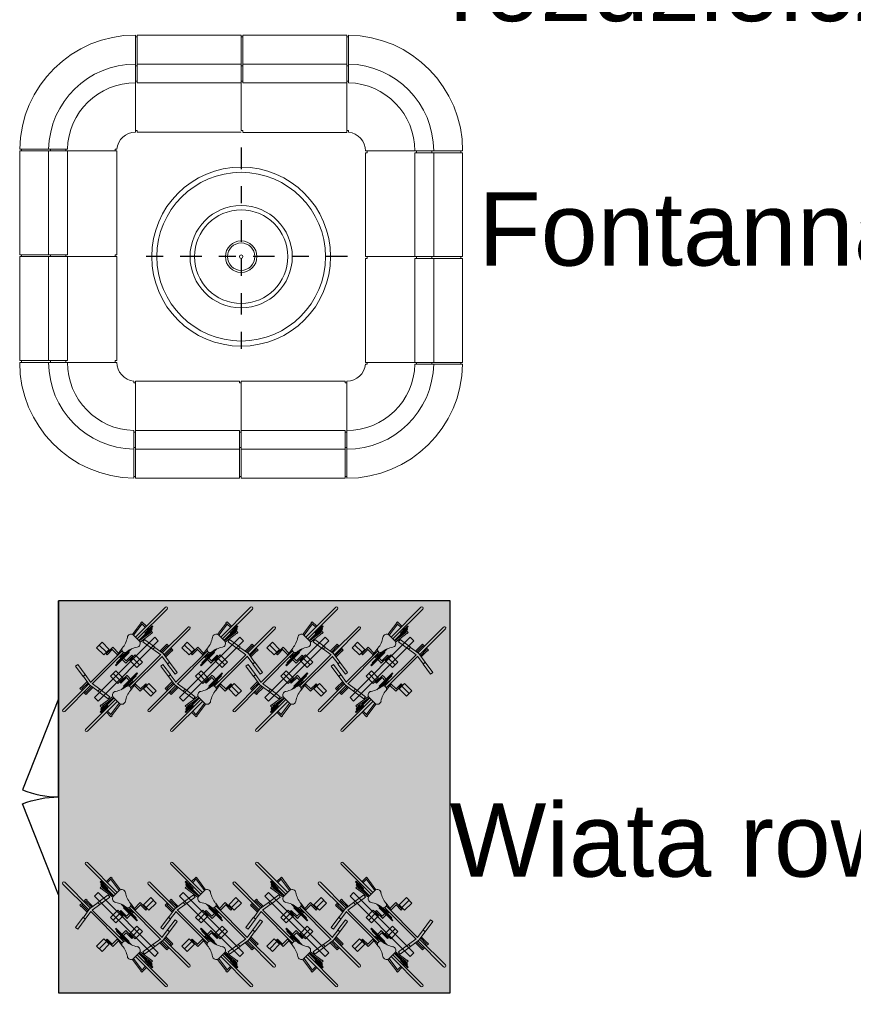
# Model space of a CAD drawing. Extents: x 6601440 to 6601733, y 5738487 to 5738717.
# Tile 121 of 129: x 6601695.64 to 6601700.54, y 5738612.19 to 5738617.96. Entities that reach past the tile are written whole.
import ezdxf

# ---------------------------------------------------------------- set-up
doc = ezdxf.new("R2010")
doc.units = 0
doc.linetypes.add('TRAZO_Y_PUNTOX2', pattern=[50.8, 25.4, -12.7, 0, -12.7])
doc.layers.get('0').update_dxf_attribs({"linetype": 'CONTINUOUS'})
doc.layers.add('001_Dark_1 5', color=7, linetype='CONTINUOUS', lineweight=0)
doc.layers.add('0_ZT_MEBLE MIEJSKIE', color=5, linetype='CONTINUOUS', lineweight=9)
doc.layers.add('003_Light_1 5', color=252, linetype='CONTINUOUS')
doc.styles.get("Standard").update_dxf_attribs({"font": 'arial.ttf'})

# ---------------------------------------------------------------- blocks, each defined once
blk = doc.blocks.new('A$C7cac08d8')
at = {"layer": '001_Dark_1 5'}
for p, q in [((-0.62, 0.72), (-0.62, 1.29)), ((-0.61, 1.2796), (-0.62, 1.2796)), ((-0.61, 1.0096), (-0.61, 1.2896)), ((-0.61, 1.2896), (0, 1.2896)), ((0, 1.2896), (0, 0.7296)), ((0.01, 1.2796), (0, 1.2796)), ((0.01, 1.0096), (0.01, 1.2896)), ((0.01, 1.2896), (0.62, 1.2896)), ((0.62, 1.2896), (0.62, 0.7188)), ((0.63, 1.28), (0.62, 1.28)), ((0.63, 1.0099), (0.63, 1.2899)), ((-0.62, 1.1096), (-0.61, 1.1096)), ((0, 1.1196), (-0.61, 1.1196)), ((0, 1.1096), (0.01, 1.1096)), ((0.62, 1.1196), (0.01, 1.1196)), ((0.62, 1.11), (0.63, 1.11)), ((-0.62, 1.0204), (-0.61, 1.0204)), ((0, 1.0096), (-0.61, 1.0096)), ((0, 1.02), (0.01, 1.02)), ((0.62, 1.0096), (0.01, 1.0096)), ((0.62, 1.02), (0.63, 1.02)), ((-0.62, 0.7296), (-0.61, 0.7296)), ((-0.61, 0.7296), (-0.61, 0.7196)), ((-0.61, 0.7196), (0, 0.7196)), ((0, 0.7296), (0.01, 0.7296)), ((0.01, 0.7296), (0.01, 0.7196)), ((0.01, 0.7188), (0.62, 0.7188)), ((0.62, 0.73), (0.63, 0.73)), ((0.63, 0.73), (0.63, 0.7195)), ((-1.3, 0), (-1.3, 0.61)), ((-1.3, 0.61), (-0.73, 0.61)), ((-1.2999, 0.62), (-1.0199, 0.62)), ((-1.29, 0.62), (-1.29, 0.61)), ((-1.13, 0.61), (-1.13, 0)), ((-1.12, 0.61), (-1.12, 0.62)), ((-1.03, 0.61), (-1.03, 0.62)), ((-1.02, 0.61), (-1.02, 0)), ((-0.74, 0.62), (-0.7295, 0.62)), ((-0.74, 0.61), (-0.74, 0.62)), ((-0.73, 0), (-0.73, 0.61)), ((0.73, 0.61), (1.3, 0.61)), ((0.73, 0.6), (0.73, -0.01)), ((0.74, 0.6), (0.73, 0.6)), ((0.74, 0.61), (0.74, 0.6)), ((1.02, -0.01), (1.02, 0.6)), ((1.02, 0.6), (1.3, 0.6)), ((1.03, 0.6), (1.03, 0.61)), ((1.12, 0.6), (1.12, 0.61)), ((1.13, -0.01), (1.13, 0.6)), ((1.29, 0.6), (1.29, 0.61)), ((1.3, 0.6), (1.3, -0.01)), ((-1.3, 0), (-1.02, 0)), ((-1.3, -0.62), (-1.3, -0.01)), ((-1.3, -0.01), (-0.73, -0.01)), ((-1.29, 0), (-1.29, -0.01)), ((-1.13, -0.01), (-1.13, -0.62)), ((-1.12, -0.01), (-1.12, 0)), ((-1.03, -0.01), (-1.03, 0)), ((-1.02, -0.01), (-1.02, -0.62)), ((-0.74, 0), (-0.73, 0)), ((-0.74, -0.01), (-0.74, 0)), ((-0.73, -0.62), (-0.73, -0.01)), ((1.3, -0.01), (0.73, -0.01)), ((0.73, -0.02), (0.73, -0.63)), ((0.74, -0.02), (0.73, -0.02)), ((0.74, -0.01), (0.74, -0.02)), ((1.02, -0.63), (1.02, -0.02)), ((1.02, -0.02), (1.3, -0.02)), ((1.03, -0.02), (1.03, -0.01)), ((1.12, -0.02), (1.12, -0.01)), ((1.13, -0.63), (1.13, -0.02)), ((1.29, -0.02), (1.29, -0.01)), ((1.3, -0.02), (1.3, -0.63)), ((-1.3, -0.62), (-1.02, -0.62)), ((-1.3, -0.63), (-0.73, -0.63)), ((-1.29, -0.62), (-1.29, -0.63)), ((-1.12, -0.63), (-1.12, -0.62)), ((-1.03, -0.63), (-1.03, -0.62)), ((-0.74, -0.62), (-0.73, -0.62)), ((-0.74, -0.63), (-0.74, -0.62)), ((1.3, -0.63), (0.73, -0.63)), ((0.74, -0.63), (0.74, -0.64)), ((1.03, -0.64), (1.03, -0.63)), ((1.12, -0.64), (1.12, -0.63)), ((1.29, -0.64), (1.29, -0.63)), ((0.74, -0.64), (0.7295, -0.64)), ((1.0199, -0.64), (1.2999, -0.64)), ((-0.63, -0.75), (-0.63, -0.7395)), ((-0.62, -0.75), (-0.63, -0.75)), ((-0.62, -1.31), (-0.62, -0.74)), ((-0.01, -0.74), (-0.62, -0.74)), ((-0.01, -0.75), (-0.01, -0.74)), ((0, -0.75), (-0.01, -0.75)), ((0, -1.31), (0, -0.74)), ((0.61, -0.74), (0, -0.74)), ((0.61, -0.75), (0.61, -0.74)), ((0.62, -0.75), (0.61, -0.75)), ((0.62, -1.31), (0.62, -0.74)), ((-0.63, -1.3099), (-0.63, -1.0299)), ((-0.62, -1.03), (-0.01, -1.03)), ((-0.01, -1.31), (-0.01, -1.03)), ((0, -1.03), (0.61, -1.03)), ((0.61, -1.31), (0.61, -1.03)), ((-0.63, -1.04), (-0.62, -1.04)), ((-0.01, -1.04), (0, -1.04)), ((0.61, -1.04), (0.62, -1.04)), ((-0.63, -1.13), (-0.62, -1.13)), ((-0.62, -1.14), (-0.01, -1.14)), ((-0.01, -1.13), (0, -1.13)), ((0, -1.14), (0.61, -1.14)), ((0.61, -1.13), (0.62, -1.13)), ((-0.63, -1.3), (-0.62, -1.3)), ((-0.01, -1.31), (-0.62, -1.31)), ((-0.01, -1.3), (0, -1.3)), ((0.61, -1.31), (0, -1.31)), ((0.61, -1.3), (0.62, -1.3))]:
    blk.add_line(p, q, dxfattribs=at)
for radius in [0.525, 0.4949, 0.3, 0.274, 0.0925, 0.0803, 0.01]:
    blk.add_circle((0, -0.01), radius, dxfattribs=at)
for centre, radius, start, end in [((-0.62, 0.61), 0.68, 90, 179.15682), ((0.62, 0.61), 0.68, 0, 89.15682), ((-0.62, 0.61), 0.51, 90, 178.87648), ((0.62, 0.61), 0.51, 0, 88.87648), ((-0.62, 0.61), 0.4, 90, 178.56746), ((0.62, 0.61), 0.4, 0, 88.56746), ((-0.62, 0.61), 0.11, 90, 174.78409), ((0.62, 0.61), 0.11, 0, 84.78409), ((-0.62, -0.63), 0.68, 180, 269.15682), ((-0.62, -0.63), 0.51, 180, 268.87648), ((-0.62, -0.63), 0.4, 180, 268.56746), ((-0.62, -0.63), 0.11, 180, 264.78409), ((0.62, -0.63), 0.51, 270, 358.87648), ((0.62, -0.63), 0.68, 270, 359.15682), ((0.62, -0.63), 0.4, 270, 358.56746), ((0.62, -0.63), 0.11, 270, 354.78409)]:
    blk.add_arc(centre, radius, start, end, dxfattribs=at)
at = {"layer": '003_Light_1 5', "linetype": 'TRAZO_Y_PUNTOX2', "ltscale": 0.005}
for p, q in [((0, 0.6307), (0, -0.6489)), ((0.6236, -0.01), (-0.6316, -0.01))]:
    blk.add_line(p, q, dxfattribs=at)
blk = doc.blocks.new('A$Cac4157a0')
at = {"color": 251, "lineweight": 0, "true_color": 0x4e4f50}
for p, q in [((-0.191, 0.842), (-0.191, 1.338)), ((-0.161, 0.842), (-0.161, 1.338)), ((0.161, 1.362), (0.161, 0.933)), ((0.191, 1.362), (0.191, 0.933)), ((-0.146, 1.073), (-0.146, 0.953)), ((-0.146, 1.073), (-0.136, 1.073)), ((-0.136, 0.97), (-0.136, 1.073)), ((-0.136, 1.053), (-0.136, 0.842)), ((-0.126, 1.051), (-0.136, 1.051)), ((-0.126, 0.868), (-0.126, 1.051)), ((-0.116, 1.042), (-0.126, 1.042)), ((-0.116, 0.983), (-0.116, 1.042)), ((0.126, 1.045), (0.161, 1.045)), ((0.126, 1.045), (0.126, 1.028)), ((0.191, 1.045), (0.226, 1.045)), ((0.226, 1.028), (0.226, 1.045)), ((-0.266, 1.022), (-0.266, 1.005)), ((-0.191, 1.022), (-0.266, 1.022)), ((-0.263, 1.005), (-0.266, 1.005)), ((-0.264, 1.009), (-0.239, 0.839)), ((-0.222, 0.842), (-0.247, 1.009)), ((-0.191, 1.005), (-0.246, 1.005)), ((-0.146, 1.022), (-0.161, 1.022)), ((-0.146, 1.005), (-0.161, 1.005)), ((-0.136, 0.953), (-0.146, 0.953)), ((-0.13, 0.842), (-0.105, 1.009)), ((-0.116, 0.983), (-0.126, 0.983)), ((-0.086, 1.022), (-0.116, 1.022)), ((-0.106, 1.005), (-0.116, 1.005)), ((-0.088, 1.009), (-0.113, 0.839)), ((-0.086, 1.005), (-0.088, 1.005)), ((-0.086, 1.022), (-0.086, 1.005)), ((0.054, 0.917), (0.176, 0.935)), ((0.126, 1.028), (0.127, 1.028)), ((0.127, 1.034), (0.127, 0.928)), ((0.144, 0.93), (0.144, 1.034)), ((0.144, 1.028), (0.161, 1.028)), ((0.298, 0.917), (0.176, 0.935)), ((0.191, 1.028), (0.207, 1.028)), ((0.207, 0.93), (0.207, 1.034)), ((0.224, 1.034), (0.224, 0.928)), ((0.224, 1.028), (0.226, 1.028)), ((-0.228, 0.842), (-0.123, 0.842)), ((0.054, 0.918), (-0.096, 0.896)), ((-0.096, 0.896), (-0.091, 0.864)), ((0.054, 0.885), (-0.091, 0.864)), ((0.054, 0.885), (0.054, 0.918)), ((0.166, 0.903), (0.054, 0.887)), ((0.163, 0.903), (0.163, 0.381)), ((0.186, 0.903), (0.298, 0.887)), ((0.189, 0.903), (0.189, 0.381)), ((0.298, 0.918), (0.447, 0.896)), ((0.298, 0.918), (0.298, 0.885)), ((0.298, 0.885), (0.443, 0.864)), ((0.447, 0.896), (0.443, 0.864)), ((-0.126, 0.628), (-0.126, 0.713)), ((-0.21, 0.642), (-0.195, 0.545)), ((-0.189, 0.097), (-0.189, 0.619)), ((-0.163, 0.097), (-0.163, 0.619)), ((-0.142, 0.642), (-0.156, 0.545)), ((-0.136, 0.679), (-0.136, 0.473)), ((-0.116, 0.663), (-0.126, 0.663)), ((-0.126, 0.628), (-0.126, 0.443)), ((-0.116, 0.663), (-0.116, 0.443)), ((-0.071, 0.567), (-0.071, 0.662)), ((-0.056, 0.662), (-0.071, 0.662)), ((-0.056, 0.662), (-0.056, 0.544)), ((-0.056, 0.654), (-0.046, 0.654)), ((-0.056, 0.632), (-0.046, 0.632)), ((-0.046, 0.691), (-0.046, 0.601)), ((0.074, 0.691), (-0.046, 0.691)), ((0.074, 0.646), (-0.046, 0.646)), ((-0.046, 0.601), (0.074, 0.601)), ((0.074, 0.601), (0.074, 0.691)), ((-0.426, 0.521), (-0.306, 0.521)), ((-0.426, 0.521), (-0.426, 0.431)), ((-0.426, 0.476), (-0.306, 0.476)), ((-0.306, 0.521), (-0.306, 0.431)), ((-0.296, 0.49), (-0.306, 0.49)), ((-0.296, 0.466), (-0.306, 0.466)), ((-0.296, 0.568), (-0.195, 0.568)), ((-0.296, 0.459), (-0.296, 0.568)), ((-0.281, 0.46), (-0.281, 0.551)), ((-0.199, 0.546), (-0.281, 0.546)), ((-0.195, 0.546), (-0.189, 0.532)), ((-0.156, 0.546), (-0.163, 0.532)), ((-0.136, 0.546), (-0.156, 0.546)), ((-0.136, 0.568), (-0.153, 0.568)), ((-0.136, 0.473), (-0.126, 0.473)), ((-0.071, 0.568), (-0.116, 0.568)), ((-0.071, 0.546), (-0.116, 0.546)), ((-0.071, 0.545), (-0.056, 0.545)), ((0.116, 0.337), (0.116, 0.557)), ((0.126, 0.557), (0.116, 0.557)), ((0.126, 0.372), (0.126, 0.557)), ((0.136, 0.527), (0.126, 0.527)), ((0.136, 0.321), (0.136, 0.527)), ((0.156, 0.454), (0.163, 0.468)), ((0.195, 0.454), (0.189, 0.468)), ((0.296, 0.54), (0.281, 0.54)), ((0.281, 0.54), (0.281, 0.449)), ((0.296, 0.541), (0.296, 0.432)), ((0.296, 0.534), (0.306, 0.534)), ((0.296, 0.51), (0.306, 0.51)), ((0.306, 0.569), (0.426, 0.569)), ((0.306, 0.479), (0.306, 0.569)), ((0.426, 0.524), (0.306, 0.524)), ((0.426, 0.479), (0.306, 0.479)), ((0.426, 0.479), (0.426, 0.569)), ((-0.306, 0.431), (-0.426, 0.431)), ((-0.296, 0.46), (-0.281, 0.46)), ((-0.126, 0.443), (-0.116, 0.443)), ((-0.074, 0.399), (-0.074, 0.309)), ((0.046, 0.399), (-0.074, 0.399)), ((-0.074, 0.354), (0.046, 0.354)), ((0.046, 0.309), (0.046, 0.399)), ((0.056, 0.368), (0.046, 0.368)), ((0.056, 0.338), (0.056, 0.456)), ((0.071, 0.455), (0.056, 0.455)), ((0.071, 0.454), (0.116, 0.454)), ((0.071, 0.433), (0.071, 0.338)), ((0.071, 0.432), (0.116, 0.432)), ((0.126, 0.372), (0.126, 0.287)), ((0.136, 0.454), (0.156, 0.454)), ((0.136, 0.432), (0.153, 0.432)), ((0.142, 0.358), (0.156, 0.455)), ((0.21, 0.358), (0.195, 0.455)), ((0.296, 0.432), (0.195, 0.432)), ((0.199, 0.454), (0.281, 0.454)), ((-0.074, 0.309), (0.046, 0.309)), ((0.056, 0.346), (0.046, 0.346)), ((0.056, 0.338), (0.071, 0.338)), ((0.116, 0.337), (0.126, 0.337)), ((-0.447, 0.104), (-0.443, 0.136)), ((-0.298, 0.115), (-0.443, 0.136)), ((-0.054, 0.115), (0.091, 0.136)), ((0.088, -0.009), (0.113, 0.161)), ((0.096, 0.104), (0.091, 0.136)), ((0.13, 0.158), (0.105, -0.009)), ((0.228, 0.158), (0.123, 0.158)), ((0.126, 0.132), (0.126, -0.051)), ((0.136, -0.053), (0.136, 0.158)), ((0.161, 0.158), (0.161, -0.338)), ((0.191, 0.158), (0.191, -0.338)), ((0.222, 0.158), (0.247, -0.009)), ((0.264, -0.009), (0.239, 0.161)), ((-0.298, 0.082), (-0.447, 0.104)), ((-0.298, 0.082), (-0.298, 0.115)), ((-0.186, 0.097), (-0.298, 0.113)), ((-0.298, 0.083), (-0.176, 0.065)), ((-0.224, -0.034), (-0.224, 0.072)), ((-0.207, 0.07), (-0.207, -0.034)), ((-0.191, -0.362), (-0.191, 0.067)), ((-0.054, 0.083), (-0.176, 0.065)), ((-0.166, 0.097), (-0.054, 0.113)), ((-0.161, -0.362), (-0.161, 0.067)), ((-0.144, 0.07), (-0.144, -0.034)), ((-0.127, -0.034), (-0.127, 0.072)), ((-0.054, 0.115), (-0.054, 0.082)), ((-0.054, 0.082), (0.096, 0.104)), ((0.116, 0.017), (0.116, -0.042)), ((0.116, 0.017), (0.126, 0.017)), ((0.136, 0.047), (0.146, 0.047)), ((0.136, 0.03), (0.136, -0.073)), ((0.146, -0.073), (0.146, 0.047)), ((-0.226, -0.028), (-0.226, -0.045)), ((-0.224, -0.028), (-0.226, -0.028)), ((-0.191, -0.045), (-0.226, -0.045)), ((-0.191, -0.028), (-0.207, -0.028)), ((-0.144, -0.028), (-0.161, -0.028)), ((-0.126, -0.045), (-0.161, -0.045)), ((-0.126, -0.028), (-0.127, -0.028)), ((-0.126, -0.045), (-0.126, -0.028)), ((0.086, -0.005), (0.088, -0.005)), ((0.086, -0.022), (0.086, -0.005)), ((0.086, -0.022), (0.116, -0.022)), ((0.106, -0.005), (0.116, -0.005)), ((0.116, -0.042), (0.126, -0.042)), ((0.126, -0.051), (0.136, -0.051)), ((0.146, -0.073), (0.136, -0.073)), ((0.146, -0.005), (0.161, -0.005)), ((0.146, -0.022), (0.161, -0.022)), ((0.191, -0.005), (0.246, -0.005)), ((0.191, -0.022), (0.266, -0.022)), ((0.263, -0.005), (0.266, -0.005)), ((0.266, -0.022), (0.266, -0.005))]:
    blk.add_line(p, q, dxfattribs=at)
blk.add_lwpolyline([(-0.03, 0), (0.03, 0), (0.03, 1), (-0.03, 1)], close=True)
for centre, radius, start, end in [((-0.176, 1.338), 0.015, 0, 179.9999), ((0.176, 1.362), 0.015, 360, 180), ((-0.221, 0.798), 0.0439, 99.3822, 214.6), ((-0.13, 0.798), 0.0439, 325.4, 80.6178), ((-0.485, 0.616), 0.277, 5.2845, 34.6), ((0.134, 0.616), 0.277, 145.4, 174.7155), ((-0.176, 0.651), 0.0352, 195.7149, 344.0077), ((-0.134, 0.384), 0.277, 325.4, 354.7155), ((0.176, 0.349), 0.0352, 15.7149, 164.0077), ((0.485, 0.384), 0.277, 185.2845, 214.6), ((0.13, 0.202), 0.0439, 145.4, 260.6178), ((0.221, 0.202), 0.0439, 279.3822, 34.6), ((0.176, -0.338), 0.015, 180, 359.9999), ((-0.176, -0.362), 0.015, 180, 360)]:
    blk.add_arc(centre, radius, start, end, dxfattribs=at)
blk = doc.blocks.new('A$C89e2e4ea')
at = {"layer": '0_ZT_MEBLE MIEJSKIE', "true_color": 0xffffff, "transparency": 33554513}
blk.add_hatch(color=7, dxfattribs=at).paths.add_polyline_path([(-0.113, 0), (-0.113, -4.6), (-4.713, -4.6), (-4.713, 0)])
blk.add_lwpolyline([(-4.713, 0), (-4.713, -4.6), (-0.113, -4.6), (-0.113, 0)], close=True)
blk.add_lwpolyline([(-4.713, -2.3), (-4.713, 0)])
for points in [[(-4.713, -1.15), (-5.134, -2.218, 0.094116), (-4.713, -2.3)], [(-4.713, -3.45), (-5.134, -2.382, -0.094116), (-4.713, -2.3)]]:
    blk.add_lwpolyline(points, format="xyb")
at = {"rotation": 314.9999983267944}
for p in [(-4.269, -1.156), (-3.269, -1.156), (-2.269, -1.156), (-1.269, -1.156)]:
    blk.add_blockref('A$Cac4157a0', p, dxfattribs=at)
at = {"xscale": -1, "rotation": 225.0000016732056}
for p in [(-4.269, -3.444), (-3.269, -3.444), (-2.269, -3.444), (-1.269, -3.444)]:
    blk.add_blockref('A$Cac4157a0', p, dxfattribs=at)

msp = doc.modelspace()

# ---------------------------------------------------------------- block references
at = {"color": 3}
msp.add_blockref('A$C7cac08d8', (6601696.94339, 5738616.58203), dxfattribs=at)
at = {"color": 3, "xscale": 0.5, "yscale": 0.5, "zscale": 0.5}
msp.add_blockref('A$C89e2e4ea', (6601698.2275, 5738614.55275), dxfattribs=at)

# ---------------------------------------------------------------- texts
at = {"color": 7, "linetype": 'ByBlock', "lineweight": 25, "insert": (6601698.16747, 5738647.77831), "char_height": 0.43008, "attachment_point": 1}
msp.add_mtext_dynamic_manual_height_columns('{\\fArial|b0|i0|c238|p34;granice opracowania A-G\\P\\PBudnek Collegium Anatomicum\\P\\PNawierzchnia z płyt betonowych, ażurowych - wypełnienie \\Pziemia i trawa.\\P\\PNawierzchnia miejsca postojowego- kostka betnowa 8cm\\P\\PNawierzchnia miejsca postojowego- geokrata- wypełnienie\\Pziemia i trawa\\P\\PNawierzchnia wewnatrz parku kieszonkowego- kamień\\Pnaturalny\\P\\PNawierzchnia wewnatrz parku kieszonkowego- trawa\\P\\P\\PDrzewa liściaste - donica drewniana\\P\\P\\P\\PDrzewa liściaste wysokie\\P\\P\\P\\PKrzewy niskie, trawe ozdobne\\P\\PŻywopłot\\P\\P\\PDrzewa istniejące do zachowania\\P\\PŁawki parkowe - drewno naturalne\\P\\PSzachy parkowe - blat granitowy\\P\\PKosze na śmieci- okrągłe\\POświetlenie parkowe - lampy stylizowane cztero\\Pi dwupunktowe. Lampy zlokalizowane w narożnikach \\Pparkingu i parku wyposażone w kaemry wysokiej \\Prozdzielczości\\P\\P Fontanna parkowa z siedziskami po całym obwodzie\\P\\P\\P\\P\\PWiata rowerowa}', width=23.7484419, gutter_width=8.16087, heights=[-34.97876], dxfattribs=at)

doc.saveas('drawing.dxf')
